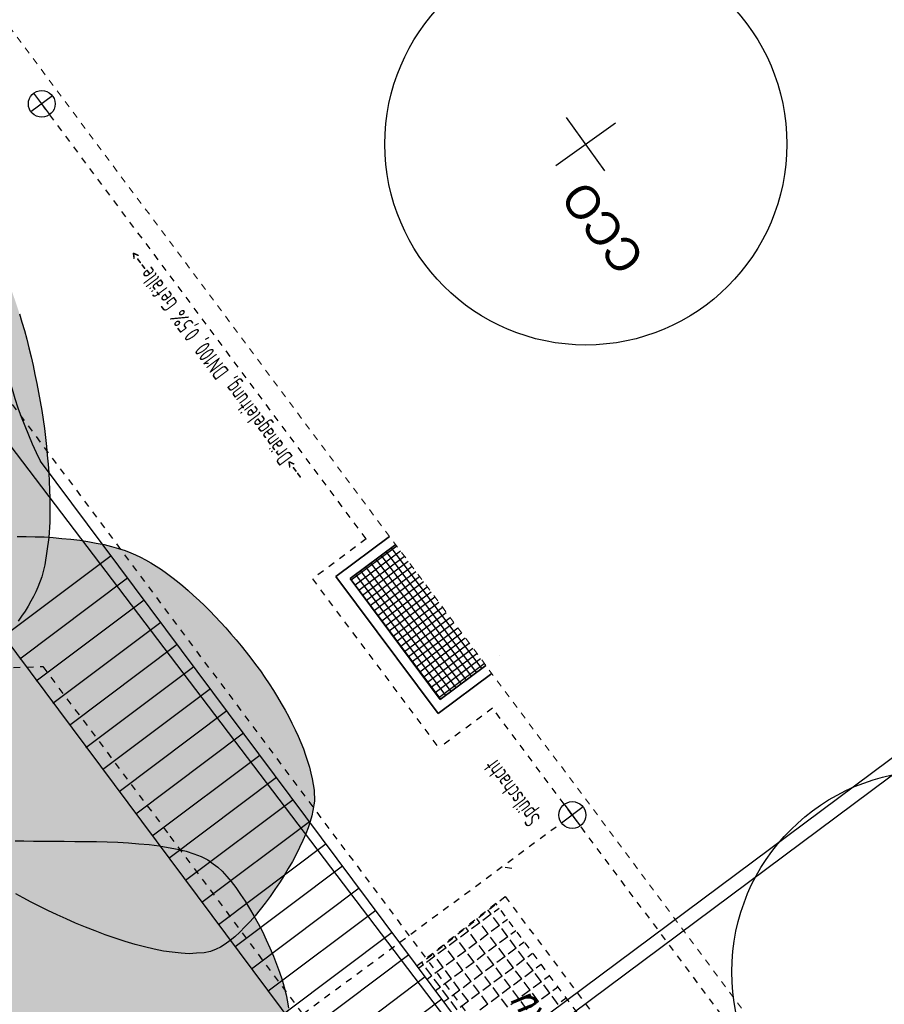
# Model space of a CAD drawing. Header units: metres. Extents: x 2 to 485, y 6 to 594.
# Tile 100 of 176: x 261 to 274, y 357 to 372. Entities that reach past the tile are written whole.
import ezdxf
from ezdxf.enums import TextEntityAlignment as Align

# ---------------------------------------------------------------- set-up
doc = ezdxf.new("R2010")
doc.units = ezdxf.units.M
doc.header["$LTSCALE"] = 0.0125
for name, pattern in [('237-14_Züricher Str._GL_3_RW_2014-11-28_bea$0$STRICHLINIE2', [9.525, 6.35, -3.175]), ('237-14_Züricher Str._GL_3_RW_2014-11-28_bea$0$STRICHPUNKT2', [12.7, 6.35, -3.175, 0, -3.175]), ('260241_A_bea$0$PUNKTIERT', [0.2, 0, -0.2]), ('GESTRICHELT', [0.4, 0.2, -0.2]), ('GEWOFAG_Hof 2_141023_Grundriss_bea$0$AUSGEZOGEN', [0]), ('GEWOFAG_Hof 2_141023_Grundriss_bea$0$VERDECKT2_S2', [0.15, 0.1, -0.05])]:
    doc.linetypes.add(name, pattern=pattern)
for name, color, linetype in [('237-14_Züricher Str._GL_3_RW_2014-11-28_bea$0$_GRU_Allgemein_Text', 151, 'Continuous'), ('237-14_Züricher Str._GL_3_RW_2014-11-28_bea$0$_GRU_Drainage', 54, '237-14_Züricher Str._GL_3_RW_2014-11-28_bea$0$STRICHPUNKT2'), ('237-14_Züricher Str._GL_3_RW_2014-11-28_bea$0$_GRU_Medien', 230, 'Continuous'), ('237-14_Züricher Str._GL_3_RW_2014-11-28_bea$0$_GRU_Regenwasser', 150, '237-14_Züricher Str._GL_3_RW_2014-11-28_bea$0$STRICHLINIE2'), ('237-14_Züricher Str._GL_3_RW_2014-11-28_bea$0$_GRU_Symbole', 51, 'Continuous'), ('260241_A_bea$0$B07_FLSTGR', 9, 'Continuous'), ('260241_A_bea$0$B25_EINFASS_GEPKT', 7, '260241_A_bea$0$PUNKTIERT'), ('260241_A_bea$0$B28_VEINFASS_TXT', 5, 'Continuous'), ('260241_A_bea$0$B31_BEWLIN', 3, 'Continuous'), ('f_baum', 3, 'Continuous'), ('f_feuerwehr', 10, 'Continuous'), ('f_schraff', 251, 'Continuous'), ('f_text_100', 7, 'Continuous'), ('f_weg', 2, 'Continuous')]:
    doc.layers.add(name, color=color, linetype=linetype)
doc.layers.add('260241_A_bea$0$f_fill_baum', color=86, linetype='Continuous', lineweight=18)
doc.layers.add('GEWOFAG_Hof 2_141023_Grundriss_bea$0$STANDARD', color=7, linetype='GEWOFAG_Hof 2_141023_Grundriss_bea$0$AUSGEZOGEN', lineweight=13)
doc.styles.add('237-14_Züricher Str._GL_3_RW_2014-11-28_bea$0$STANDARD', font='isocp.shx')
doc.styles.add('260241_A_bea$0$ROMANS', font='ROMANS')

msp = doc.modelspace()

# ---------------------------------------------------------------- hatches: boundary and pattern name
at = {"layer": '260241_A_bea$0$f_fill_baum'}
h = msp.add_hatch(color=256, dxfattribs=at)
h.dxf.hatch_style = 1
h.paths.add_polyline_path([(256.54, 371.168), (256.694, 371.162), (256.866, 371.134), (257.049, 371.089), (257.14, 371.066), (257.234, 371.038), (257.331, 371.006), (257.428, 370.975), (257.527, 370.94), (257.628, 370.901), (257.729, 370.862), (257.831, 370.82), (257.935, 370.774), (258.039, 370.729), (258.144, 370.68), (258.25, 370.629), (258.355, 370.578), (258.461, 370.524), (258.566, 370.467), (258.671, 370.41), (258.775, 370.351), (258.878, 370.29), (258.981, 370.229), (259.084, 370.166), (259.185, 370.101), (259.286, 370.037), (259.386, 369.972), (259.483, 369.905), (259.58, 369.838), (259.675, 369.77), (259.767, 369.702), (259.859, 369.633), (259.948, 369.564), (260.033, 369.494), (260.119, 369.425), (260.201, 369.355), (260.279, 369.286), (260.356, 369.216), (260.429, 369.146), (260.497, 369.077), (260.565, 369.008), (260.628, 368.94), (260.686, 368.873), (260.744, 368.807), (260.797, 368.742), (260.843, 368.678), (260.894, 368.606), (260.945, 368.526), (260.994, 368.439), (261.044, 368.353), (261.093, 368.26), (261.14, 368.161), (261.187, 368.062), (261.232, 367.957), (261.276, 367.847), (261.32, 367.736), (261.362, 367.621), (261.402, 367.502), (261.443, 367.384), (261.482, 367.262), (261.519, 367.137), (261.555, 367.011), (261.59, 366.882), (261.622, 366.751), (261.655, 366.62), (261.685, 366.487), (261.713, 366.353), (261.742, 366.22), (261.768, 366.086), (261.792, 365.952), (261.815, 365.817), (261.836, 365.682), (261.854, 365.548), (261.871, 365.414), (261.886, 365.281), (261.898, 365.149), (261.91, 365.017), (261.919, 364.887), (261.925, 364.76), (261.932, 364.634), (261.935, 364.51), (261.935, 364.39), (261.934, 364.149), (261.919, 363.923), (261.89, 363.719), (261.86, 363.515), (261.815, 363.333), (261.754, 363.182), (261.726, 363.112), (261.692, 363.041), (261.651, 362.969), (261.611, 362.897), (261.565, 362.823), (261.513, 362.748), (261.461, 362.673), (261.404, 362.596), (261.343, 362.519), (261.281, 362.441), (261.214, 362.362), (261.143, 362.282), (261.073, 362.203), (260.999, 362.123), (260.921, 362.043), (260.843, 361.963), (260.761, 361.882), (260.677, 361.802), (260.593, 361.722), (260.506, 361.642), (260.417, 361.562), (260.329, 361.483), (260.239, 361.405), (260.147, 361.327), (260.055, 361.249), (259.961, 361.172), (259.867, 361.096), (259.772, 361.019), (259.677, 360.944), (259.582, 360.87), (259.487, 360.796), (259.392, 360.724), (259.297, 360.654), (259.203, 360.585), (259.109, 360.517), (259.017, 360.452), (258.924, 360.386), (258.833, 360.323), (258.743, 360.262), (258.654, 360.202), (258.567, 360.144), (258.482, 360.089), (258.397, 360.034), (258.315, 359.982), (258.236, 359.933), (258.156, 359.884), (258.08, 359.838), (258.008, 359.796), (257.921, 359.746), (257.828, 359.694), (257.73, 359.641), (257.633, 359.589), (257.53, 359.535), (257.422, 359.481), (257.314, 359.427), (257.201, 359.372), (257.084, 359.317), (256.966, 359.262), (256.845, 359.206), (256.72, 359.151), (256.596, 359.096), (256.469, 359.042), (256.34, 358.988), (256.21, 358.934), (256.077, 358.881), (255.943, 358.829), (255.809, 358.777), (255.674, 358.727), (255.537, 358.678), (255.401, 358.63), (255.264, 358.583), (255.127, 358.538), (254.989, 358.493), (254.851, 358.45), (254.714, 358.41), (254.577, 358.369), (254.44, 358.331), (254.304, 358.296), (254.169, 358.261), (254.035, 358.229), (253.903, 358.201), (253.771, 358.173), (253.642, 358.149), (253.515, 358.129), (253.388, 358.108), (253.263, 358.091), (253.142, 358.079), (253.022, 358.067), (252.905, 358.06), (252.793, 358.057), (252.567, 358.051), (252.359, 358.064), (252.174, 358.1), (252.087, 358.117), (251.995, 358.141), (251.899, 358.172), (251.803, 358.203), (251.703, 358.241), (251.599, 358.285), (251.495, 358.328), (251.387, 358.377), (251.277, 358.431), (251.167, 358.485), (251.054, 358.544), (250.939, 358.607), (250.825, 358.671), (250.71, 358.74), (250.594, 358.812), (250.477, 358.884), (250.359, 358.96), (250.242, 359.039), (250.125, 359.118), (250.009, 359.2), (249.894, 359.285), (249.779, 359.37), (249.665, 359.458), (249.554, 359.548), (249.442, 359.637), (249.332, 359.728), (249.226, 359.82), (249.119, 359.912), (249.015, 360.005), (248.915, 360.098), (248.815, 360.192), (248.719, 360.286), (248.628, 360.38), (248.538, 360.475), (248.453, 360.569), (248.373, 360.662), (248.293, 360.755), (248.219, 360.847), (248.151, 360.937), (248.084, 361.027), (248.024, 361.116), (247.972, 361.203), (247.919, 361.29), (247.874, 361.374), (247.838, 361.456), (247.801, 361.537), (247.773, 361.615), (247.755, 361.69), (247.716, 361.856), (247.713, 362.048), (247.74, 362.259), (247.753, 362.364), (247.773, 362.474), (247.8, 362.589), (247.828, 362.704), (247.862, 362.823), (247.902, 362.945), (247.942, 363.067), (247.988, 363.193), (248.039, 363.321), (248.091, 363.449), (248.147, 363.58), (248.208, 363.712), (248.269, 363.844), (248.334, 363.978), (248.402, 364.112), (248.47, 364.246), (248.541, 364.381), (248.615, 364.516), (248.689, 364.651), (248.765, 364.786), (248.843, 364.92), (248.922, 365.054), (249.003, 365.188), (249.085, 365.32), (249.167, 365.452), (249.25, 365.582), (249.333, 365.709), (249.415, 365.836), (249.498, 365.961), (249.58, 366.082), (249.663, 366.204), (249.745, 366.322), (249.826, 366.436), (249.906, 366.55), (249.985, 366.66), (250.062, 366.765), (250.139, 366.87), (250.214, 366.97), (250.286, 367.065), (250.359, 367.16), (250.428, 367.249), (250.494, 367.331), (250.546, 367.397), (250.602, 367.466), (250.661, 367.537), (250.72, 367.609), (250.783, 367.683), (250.849, 367.76), (250.914, 367.836), (250.982, 367.915), (251.053, 367.995), (251.123, 368.075), (251.195, 368.156), (251.269, 368.238), (251.344, 368.321), (251.421, 368.405), (251.5, 368.489), (251.579, 368.573), (251.659, 368.657), (251.74, 368.741), (251.821, 368.825), (251.904, 368.909), (251.988, 368.993), (252.072, 369.077), (252.157, 369.161), (252.243, 369.244), (252.328, 369.326), (252.414, 369.407), (252.5, 369.487), (252.586, 369.566), (252.672, 369.644), (252.758, 369.719), (252.844, 369.794), (252.93, 369.867), (253.016, 369.937), (253.102, 370.008), (253.188, 370.076), (253.273, 370.141), (253.357, 370.205), (253.44, 370.266), (253.522, 370.323), (253.605, 370.381), (253.686, 370.435), (253.766, 370.485), (253.845, 370.534), (253.923, 370.579), (253.999, 370.619), (254.074, 370.659), (254.148, 370.694), (254.22, 370.724), (254.286, 370.751), (254.364, 370.78), (254.45, 370.808), (254.535, 370.836), (254.628, 370.863), (254.726, 370.89), (254.824, 370.917), (254.928, 370.943), (255.035, 370.968), (255.142, 370.993), (255.252, 371.017), (255.362, 371.039), (255.472, 371.06), (255.582, 371.08), (255.69, 371.097), (255.799, 371.114), (255.905, 371.129), (256.007, 371.141), (256.21, 371.164), (256.394, 371.174)])
h = msp.add_hatch(color=256, dxfattribs=at)
h.dxf.hatch_style = 1
h.paths.add_polyline_path([(260.377, 363.707), (260.446, 363.751), (260.531, 363.788), (260.627, 363.818), (260.723, 363.848), (260.83, 363.872), (260.946, 363.89), (261.062, 363.908), (261.187, 363.92), (261.316, 363.927), (261.446, 363.935), (261.58, 363.937), (261.715, 363.934), (261.849, 363.93), (261.984, 363.922), (262.117, 363.909), (262.25, 363.897), (262.381, 363.88), (262.505, 363.86), (262.629, 363.839), (262.747, 363.815), (262.855, 363.787), (262.962, 363.759), (263.06, 363.727), (263.145, 363.693), (263.216, 363.664), (263.29, 363.628), (263.366, 363.586), (263.443, 363.544), (263.521, 363.496), (263.6, 363.442), (263.679, 363.388), (263.759, 363.329), (263.84, 363.265), (263.92, 363.2), (264.001, 363.13), (264.082, 363.056), (264.163, 362.983), (264.244, 362.906), (264.324, 362.825), (264.404, 362.744), (264.483, 362.659), (264.561, 362.572), (264.639, 362.485), (264.715, 362.395), (264.79, 362.303), (264.865, 362.212), (264.938, 362.119), (265.008, 362.024), (265.078, 361.929), (265.146, 361.832), (265.21, 361.735), (265.274, 361.638), (265.334, 361.54), (265.391, 361.442), (265.448, 361.344), (265.501, 361.246), (265.549, 361.149), (265.598, 361.053), (265.643, 360.957), (265.682, 360.863), (265.721, 360.768), (265.754, 360.675), (265.782, 360.584), (265.81, 360.493), (265.833, 360.405), (265.849, 360.32), (265.88, 360.148), (265.886, 359.988), (265.862, 359.845), (265.848, 359.769), (265.824, 359.683), (265.791, 359.59), (265.757, 359.497), (265.714, 359.398), (265.664, 359.295), (265.614, 359.192), (265.557, 359.086), (265.495, 358.98), (265.433, 358.875), (265.366, 358.769), (265.296, 358.666), (265.225, 358.563), (265.151, 358.463), (265.075, 358.369), (265, 358.275), (264.924, 358.188), (264.848, 358.11), (264.772, 358.032), (264.697, 357.963), (264.625, 357.907), (264.552, 357.85), (264.482, 357.806), (264.418, 357.778), (264.335, 357.743), (264.237, 357.723), (264.127, 357.716), (264.016, 357.709), (263.894, 357.715), (263.763, 357.732), (263.632, 357.749), (263.493, 357.776), (263.35, 357.812), (263.207, 357.848), (263.059, 357.893), (262.911, 357.943), (262.762, 357.993), (262.613, 358.048), (262.467, 358.107), (262.321, 358.166), (262.179, 358.228), (262.043, 358.291), (261.907, 358.354), (261.777, 358.418), (261.658, 358.48), (261.539, 358.541), (261.43, 358.601), (261.337, 358.657), (261.249, 358.709), (261.154, 358.771), (261.053, 358.84), (260.952, 358.908), (260.845, 358.984), (260.736, 359.065), (260.627, 359.146), (260.516, 359.233), (260.406, 359.323), (260.297, 359.414), (260.188, 359.509), (260.084, 359.606), (259.979, 359.702), (259.878, 359.8), (259.784, 359.899), (259.691, 359.998), (259.605, 360.097), (259.53, 360.195), (259.455, 360.293), (259.39, 360.389), (259.339, 360.481), (259.287, 360.573), (259.249, 360.662), (259.229, 360.747), (259.206, 360.836), (259.198, 360.944), (259.201, 361.064), (259.204, 361.184), (259.219, 361.316), (259.244, 361.456), (259.269, 361.596), (259.304, 361.744), (259.347, 361.894), (259.39, 362.044), (259.441, 362.197), (259.499, 362.347), (259.556, 362.497), (259.62, 362.644), (259.688, 362.784), (259.757, 362.924), (259.83, 363.057), (259.906, 363.177), (259.982, 363.297), (260.06, 363.405), (260.139, 363.495), (260.218, 363.585), (260.298, 363.657)])
h = msp.add_hatch(color=256, dxfattribs=at)
h.dxf.hatch_style = 1
h.paths.add_polyline_path([(264.376, 359.05), (264.441, 359.003), (264.508, 358.939), (264.576, 358.862), (264.644, 358.785), (264.713, 358.695), (264.781, 358.595), (264.849, 358.495), (264.916, 358.386), (264.981, 358.272), (265.046, 358.158), (265.108, 358.039), (265.165, 357.918), (265.222, 357.797), (265.274, 357.674), (265.319, 357.554), (265.364, 357.435), (265.403, 357.318), (265.433, 357.207), (265.463, 357.096), (265.485, 356.991), (265.496, 356.896), (265.506, 356.801), (265.506, 356.716), (265.493, 356.645), (265.475, 356.542), (265.425, 356.438), (265.35, 356.334), (265.274, 356.23), (265.172, 356.126), (265.051, 356.023), (264.991, 355.972), (264.926, 355.921), (264.856, 355.871), (264.786, 355.82), (264.712, 355.77), (264.635, 355.721), (264.558, 355.672), (264.478, 355.624), (264.396, 355.577), (264.314, 355.531), (264.229, 355.485), (264.143, 355.441), (264.056, 355.396), (263.968, 355.352), (263.879, 355.31), (263.789, 355.267), (263.699, 355.226), (263.608, 355.186), (263.518, 355.146), (263.428, 355.108), (263.338, 355.072), (263.249, 355.036), (263.161, 355.002), (263.074, 354.97), (262.899, 354.905), (262.73, 354.848), (262.574, 354.8), (262.417, 354.752), (262.273, 354.713), (262.148, 354.685), (262.024, 354.657), (261.872, 354.63), (261.706, 354.606), (261.54, 354.582), (261.361, 354.561), (261.182, 354.546), (261.003, 354.531), (260.824, 354.523), (260.66, 354.523), (260.496, 354.523), (260.347, 354.532), (260.226, 354.553), (260.128, 354.57), (260.017, 354.601), (259.897, 354.644), (259.777, 354.686), (259.648, 354.739), (259.515, 354.801), (259.383, 354.864), (259.246, 354.935), (259.11, 355.013), (258.974, 355.092), (258.839, 355.177), (258.709, 355.266), (258.578, 355.355), (258.452, 355.448), (258.336, 355.542), (258.22, 355.637), (258.113, 355.734), (258.02, 355.83), (257.927, 355.926), (257.848, 356.022), (257.787, 356.114), (257.725, 356.206), (257.682, 356.295), (257.662, 356.378), (257.637, 356.483), (257.641, 356.61), (257.669, 356.751), (257.697, 356.891), (257.749, 357.046), (257.82, 357.209), (257.856, 357.291), (257.896, 357.375), (257.941, 357.46), (257.985, 357.544), (258.033, 357.629), (258.085, 357.714), (258.137, 357.8), (258.193, 357.886), (258.252, 357.971), (258.311, 358.057), (258.373, 358.142), (258.437, 358.226), (258.501, 358.309), (258.567, 358.391), (258.634, 358.47), (258.701, 358.549), (258.77, 358.626), (258.84, 358.7), (258.91, 358.774), (258.981, 358.845), (259.052, 358.912), (259.124, 358.979), (259.197, 359.042), (259.269, 359.1), (259.34, 359.158), (259.411, 359.211), (259.481, 359.258), (259.552, 359.305), (259.622, 359.347), (259.69, 359.382), (259.826, 359.452), (259.956, 359.495), (260.075, 359.505), (260.194, 359.516), (260.377, 359.501), (260.561, 359.48), (260.745, 359.458), (260.93, 359.43), (261.055, 359.418), (261.162, 359.406), (261.284, 359.4), (261.416, 359.396), (261.548, 359.392), (261.691, 359.39), (261.841, 359.389), (261.991, 359.388), (262.148, 359.388), (262.308, 359.386), (262.468, 359.385), (262.631, 359.383), (262.792, 359.378), (262.953, 359.372), (263.112, 359.363), (263.265, 359.35), (263.418, 359.337), (263.566, 359.319), (263.704, 359.295), (263.842, 359.27), (263.97, 359.239), (264.083, 359.199), (264.196, 359.158), (264.295, 359.109)])

# ---------------------------------------------------------------- linework, layer by layer
at = {"layer": '237-14_Züricher Str._GL_3_RW_2014-11-28_bea$0$_GRU_Drainage'}
for p, q in [((266.66, 363.901), (261.815, 370.395)), ((266.66, 363.901), (265.858, 363.303)), ((265.858, 363.303), (267.742, 360.778)), ((268.544, 361.376), (267.742, 360.778)), ((269.735, 359.779), (268.544, 361.376)), ((280.931, 344.773), (269.735, 359.779))]:
    msp.add_line(p, q, dxfattribs=at)
at = {"layer": '237-14_Züricher Str._GL_3_RW_2014-11-28_bea$0$_GRU_Medien'}
for p, q in [((288.446, 371.012), (264.476, 353.154)), ((288.566, 370.852), (264.601, 352.985))]:
    msp.add_line(p, q, dxfattribs=at)
at = {"layer": '237-14_Züricher Str._GL_3_RW_2014-11-28_bea$0$_GRU_Regenwasser', "ltscale": 0.05}
msp.add_line((269.655, 359.719), (261.381, 353.602), dxfattribs=at)
at = {"layer": '237-14_Züricher Str._GL_3_RW_2014-11-28_bea$0$_GRU_Regenwasser'}
msp.add_line((268.833, 358.981), (268.694, 359.002), dxfattribs=at)
at = {"layer": '237-14_Züricher Str._GL_3_RW_2014-11-28_bea$0$_GRU_Symbole'}
for p, q in [((261.934, 370.235), (261.695, 370.555)), ((261.975, 370.515), (261.654, 370.276)), ((269.896, 359.899), (269.575, 359.659)), ((269.855, 359.619), (269.616, 359.939))]:
    msp.add_line(p, q, dxfattribs=at)
for centre in [(261.815, 370.395), (269.735, 359.779)]:
    msp.add_circle(centre, 0.2, dxfattribs=at)
at = {"layer": '260241_A_bea$0$B07_FLSTGR', "color": 30, "linetype": 'Continuous'}
msp.add_line((322.482, 284.91), (252.442, 377), dxfattribs=at)
at = {"layer": '260241_A_bea$0$B25_EINFASS_GEPKT', "color": 7, "linetype": '260241_A_bea$0$PUNKTIERT', "ltscale": 0.5}
for p, q in [((261.254, 366.068), (272.569, 350.923)), ((260.794, 361.964), (261.831, 361.995)), ((261.831, 361.995), (263.729, 359.464)), ((263.729, 359.464), (269.397, 351.858)), ((267.557, 357.631), (268.734, 358.562)), ((268.734, 358.562), (273.771, 351.82))]:
    msp.add_line(p, q, dxfattribs=at)
at = {"layer": '260241_A_bea$0$B31_BEWLIN', "linetype": 'Continuous'}
for points in [[(261.482, 367.262), (261.519, 367.137), (261.555, 367.011), (261.59, 366.882), (261.622, 366.751), (261.655, 366.62), (261.685, 366.487), (261.713, 366.353), (261.742, 366.22), (261.768, 366.086), (261.792, 365.952), (261.815, 365.817), (261.836, 365.682), (261.854, 365.548), (261.871, 365.414), (261.886, 365.281), (261.898, 365.149), (261.91, 365.017), (261.919, 364.887), (261.925, 364.76), (261.932, 364.634), (261.935, 364.51), (261.935, 364.39), (261.934, 364.149), (261.919, 363.923), (261.89, 363.719), (261.86, 363.515), (261.815, 363.333), (261.754, 363.182), (261.726, 363.112), (261.692, 363.041), (261.651, 362.969), (261.611, 362.897), (261.565, 362.823), (261.513, 362.748), (261.461, 362.673)], [(261.446, 363.935), (261.58, 363.937), (261.715, 363.934), (261.849, 363.93), (261.984, 363.922), (262.117, 363.909), (262.25, 363.897), (262.381, 363.88), (262.505, 363.86), (262.629, 363.839), (262.747, 363.815), (262.855, 363.787), (262.962, 363.759), (263.06, 363.727), (263.145, 363.693), (263.216, 363.664), (263.29, 363.628), (263.366, 363.586), (263.443, 363.544), (263.521, 363.496), (263.6, 363.442), (263.679, 363.388), (263.759, 363.329), (263.84, 363.265), (263.92, 363.2), (264.001, 363.13), (264.082, 363.056), (264.163, 362.983), (264.244, 362.906), (264.324, 362.825), (264.404, 362.744), (264.483, 362.659), (264.561, 362.572), (264.639, 362.485), (264.715, 362.395), (264.79, 362.303), (264.865, 362.212), (264.938, 362.119), (265.008, 362.024), (265.078, 361.929), (265.146, 361.832), (265.21, 361.735), (265.274, 361.638), (265.334, 361.54), (265.391, 361.442), (265.448, 361.344), (265.501, 361.246), (265.549, 361.149), (265.598, 361.053), (265.643, 360.957), (265.682, 360.863), (265.721, 360.768), (265.754, 360.675), (265.782, 360.584), (265.81, 360.493), (265.833, 360.405), (265.849, 360.32), (265.88, 360.148), (265.886, 359.988), (265.862, 359.845), (265.848, 359.769), (265.824, 359.683), (265.791, 359.59), (265.757, 359.497), (265.714, 359.398), (265.664, 359.295), (265.614, 359.192), (265.557, 359.086), (265.495, 358.98), (265.433, 358.875), (265.366, 358.769), (265.296, 358.666), (265.225, 358.563), (265.151, 358.463), (265.075, 358.369), (265, 358.275), (264.924, 358.188), (264.848, 358.11), (264.772, 358.032), (264.697, 357.963), (264.625, 357.907), (264.552, 357.85), (264.482, 357.806), (264.418, 357.778), (264.335, 357.743), (264.237, 357.723), (264.127, 357.716), (264.016, 357.709), (263.894, 357.715), (263.763, 357.732), (263.632, 357.749), (263.493, 357.776), (263.35, 357.812), (263.207, 357.848), (263.059, 357.893), (262.911, 357.943), (262.762, 357.993), (262.613, 358.048), (262.467, 358.107), (262.321, 358.166), (262.179, 358.228), (262.043, 358.291), (261.907, 358.354), (261.777, 358.418), (261.658, 358.48), (261.539, 358.541), (261.43, 358.601)], [(261.416, 359.396), (261.548, 359.392), (261.691, 359.39), (261.841, 359.389), (261.991, 359.388), (262.148, 359.388), (262.308, 359.386), (262.468, 359.385), (262.631, 359.383), (262.792, 359.378), (262.953, 359.372), (263.112, 359.363), (263.265, 359.35), (263.418, 359.337), (263.566, 359.319), (263.704, 359.295), (263.842, 359.27), (263.97, 359.239), (264.083, 359.199), (264.196, 359.158), (264.295, 359.109), (264.376, 359.05), (264.376, 359.05), (264.441, 359.003), (264.508, 358.939), (264.576, 358.862), (264.644, 358.785), (264.713, 358.695), (264.781, 358.595), (264.849, 358.495), (264.916, 358.386), (264.981, 358.272), (265.046, 358.158), (265.108, 358.039), (265.165, 357.918), (265.222, 357.797), (265.274, 357.674), (265.319, 357.554), (265.364, 357.435), (265.403, 357.318), (265.433, 357.207), (265.463, 357.096), (265.485, 356.991), (265.496, 356.896)]]:
    msp.add_lwpolyline(points, dxfattribs=at)
at = {"layer": 'f_baum', "ltscale": 0.5}
for p, q in [((269.49, 369.475), (270.381, 370.114)), ((270.22, 369.397), (269.65, 370.192))]:
    msp.add_line(p, q, dxfattribs=at)
for centre in [(269.937, 369.795), (275.116, 357.439)]:
    msp.add_circle(centre, 3, dxfattribs=at)
at = {"layer": 'f_feuerwehr', "linetype": 'GESTRICHELT'}
for p, q in [((268.594, 358.458), (267.417, 357.527)), ((274.115, 351.058), (268.594, 358.458))]:
    msp.add_line(p, q, dxfattribs=at)
at = {"layer": 'f_schraff', "color": 252, "linetype": 'Continuous'}
for p, q in [((267.115, 363.793), (266.434, 363.285)), ((267.172, 363.717), (266.491, 363.209)), ((267.229, 363.64), (266.548, 363.132)), ((266.879, 363.653), (268.224, 361.85)), ((266.955, 363.71), (268.3, 361.907)), ((267.031, 363.767), (268.377, 361.964)), ((267.285, 363.564), (266.605, 363.056)), ((266.649, 363.482), (267.995, 361.679)), ((267.342, 363.487), (266.662, 362.98)), ((266.726, 363.539), (268.071, 361.736)), ((266.802, 363.596), (268.148, 361.793)), ((266.497, 363.368), (267.842, 361.565)), ((266.573, 363.425), (267.919, 361.622)), ((267.399, 363.411), (266.719, 362.903)), ((267.456, 363.335), (266.776, 362.827)), ((266.42, 363.311), (267.766, 361.508)), ((267.513, 363.258), (266.833, 362.751)), ((267.569, 363.182), (266.89, 362.674)), ((267.626, 363.105), (266.947, 362.598)), ((267.683, 363.029), (267.003, 362.522)), ((267.74, 362.952), (267.06, 362.445)), ((267.797, 362.876), (267.117, 362.369)), ((267.853, 362.799), (267.174, 362.293)), ((267.91, 362.723), (267.231, 362.216)), ((267.967, 362.646), (267.288, 362.14)), ((268.024, 362.57), (267.345, 362.064)), ((268.081, 362.493), (267.402, 361.987)), ((268.137, 362.417), (267.459, 361.911)), ((268.194, 362.34), (267.516, 361.835)), ((268.251, 362.264), (267.573, 361.758)), ((268.308, 362.187), (267.63, 361.682)), ((268.364, 362.111), (267.687, 361.605)), ((268.421, 362.035), (267.744, 361.529))]:
    msp.add_line(p, q, dxfattribs=at)
at = {"layer": 'f_schraff', "linetype": 'Continuous'}
for p, q in [((262.851, 363.647), (261.238, 362.437)), ((263.097, 363.317), (261.486, 362.106)), ((263.344, 362.986), (261.733, 361.776)), ((263.591, 362.655), (261.98, 361.445)), ((263.838, 362.324), (262.228, 361.115)), ((264.085, 361.993), (262.475, 360.784)), ((264.332, 361.663), (262.722, 360.454)), ((264.578, 361.332), (262.969, 360.123)), ((264.825, 361.001), (263.217, 359.793)), ((265.072, 360.67), (263.464, 359.462)), ((265.319, 360.339), (263.711, 359.132)), ((265.566, 360.008), (263.959, 358.801)), ((265.813, 359.678), (264.206, 358.471)), ((266.059, 359.347), (264.453, 358.14)), ((266.306, 359.016), (264.7, 357.81)), ((266.553, 358.685), (264.948, 357.479)), ((266.8, 358.354), (265.195, 357.149)), ((268.522, 358.297), (268.473, 358.362)), ((268.641, 358.386), (268.567, 358.331)), ((268.354, 358.172), (268.309, 358.232)), ((268.522, 358.297), (268.4, 358.206)), ((268.647, 358.129), (268.556, 358.251)), ((268.766, 358.218), (268.693, 358.163)), ((268.186, 358.046), (268.064, 357.955)), ((268.186, 358.046), (268.144, 358.102)), ((268.354, 358.172), (268.232, 358.081)), ((268.479, 358.004), (268.388, 358.126)), ((268.647, 358.129), (268.525, 358.038)), ((268.772, 357.961), (268.681, 358.083)), ((268.891, 358.05), (268.818, 357.995)), ((267.047, 358.024), (265.442, 356.819)), ((268.018, 357.921), (267.896, 357.83)), ((268.018, 357.921), (267.98, 357.972)), ((268.311, 357.878), (268.22, 358.001)), ((268.479, 358.004), (268.357, 357.913)), ((268.604, 357.836), (268.513, 357.958)), ((268.772, 357.961), (268.65, 357.87)), ((268.898, 357.793), (268.806, 357.915)), ((267.85, 357.796), (267.728, 357.705)), ((267.85, 357.796), (267.816, 357.842)), ((267.975, 357.628), (267.884, 357.75)), ((268.143, 357.753), (268.021, 357.662)), ((268.143, 357.753), (268.052, 357.875)), ((268.311, 357.878), (268.189, 357.787)), ((268.436, 357.711), (268.345, 357.833)), ((268.604, 357.836), (268.482, 357.745)), ((268.73, 357.668), (268.639, 357.79)), ((268.898, 357.793), (268.775, 357.702)), ((269.017, 357.882), (268.943, 357.827)), ((267.294, 357.693), (265.69, 356.488)), ((267.682, 357.67), (267.56, 357.579)), ((267.682, 357.67), (267.651, 357.712)), ((267.807, 357.503), (267.716, 357.625)), ((267.975, 357.628), (267.853, 357.537)), ((268.268, 357.585), (268.177, 357.707)), ((268.436, 357.711), (268.314, 357.619)), ((268.562, 357.543), (268.471, 357.665)), ((268.73, 357.668), (268.608, 357.577)), ((268.855, 357.5), (268.764, 357.622)), ((269.023, 357.625), (268.901, 357.534)), ((269.023, 357.625), (268.932, 357.747)), ((269.142, 357.714), (269.069, 357.659)), ((267.514, 357.545), (267.443, 357.492)), ((267.514, 357.545), (267.487, 357.582)), ((267.639, 357.377), (267.548, 357.499)), ((267.807, 357.503), (267.685, 357.411)), ((267.933, 357.335), (267.841, 357.457)), ((268.1, 357.46), (267.978, 357.369)), ((268.1, 357.46), (268.009, 357.582)), ((268.268, 357.585), (268.146, 357.494)), ((268.394, 357.417), (268.303, 357.539)), ((268.562, 357.543), (268.44, 357.451)), ((268.687, 357.375), (268.596, 357.497)), ((268.855, 357.5), (268.733, 357.409)), ((269.148, 357.457), (269.026, 357.366)), ((269.148, 357.457), (269.057, 357.579)), ((269.268, 357.546), (269.194, 357.491)), ((267.54, 357.362), (265.937, 356.158)), ((267.639, 357.377), (267.568, 357.324)), ((267.765, 357.209), (267.673, 357.331)), ((267.933, 357.335), (267.81, 357.243)), ((268.226, 357.292), (268.135, 357.414)), ((268.394, 357.417), (268.272, 357.326)), ((268.519, 357.249), (268.428, 357.371)), ((268.687, 357.375), (268.565, 357.283)), ((268.812, 357.207), (268.721, 357.329)), ((268.98, 357.332), (268.858, 357.241)), ((268.98, 357.332), (268.889, 357.454)), ((269.274, 357.289), (269.182, 357.411)), ((269.393, 357.379), (269.319, 357.324)), ((267.765, 357.209), (267.694, 357.157)), ((267.89, 357.041), (267.799, 357.163)), ((268.058, 357.167), (267.936, 357.076)), ((268.058, 357.167), (267.967, 357.289)), ((268.226, 357.292), (268.104, 357.201)), ((268.351, 357.124), (268.26, 357.246)), ((268.519, 357.249), (268.397, 357.158)), ((268.644, 357.081), (268.553, 357.204)), ((268.812, 357.207), (268.69, 357.116)), ((268.938, 357.039), (268.847, 357.161)), ((269.106, 357.164), (268.983, 357.073)), ((269.106, 357.164), (269.014, 357.286)), ((269.274, 357.289), (269.151, 357.198)), ((269.399, 357.121), (269.308, 357.244)), ((269.518, 357.211), (269.445, 357.156)), ((267.787, 357.031), (266.184, 355.827)), ((267.89, 357.041), (267.819, 356.989)), ((268.183, 356.999), (268.092, 357.121)), ((268.351, 357.124), (268.229, 357.033)), ((268.476, 356.956), (268.385, 357.078)), ((268.644, 357.081), (268.522, 356.99)), ((268.77, 356.913), (268.679, 357.036)), ((268.938, 357.039), (268.816, 356.948)), ((269.231, 356.996), (269.14, 357.118)), ((269.399, 357.121), (269.277, 357.03)), ((269.524, 356.953), (269.433, 357.076)), ((269.644, 357.043), (269.57, 356.988)), ((268.015, 356.873), (267.924, 356.996)), ((268.183, 356.999), (268.061, 356.908)), ((268.476, 356.956), (268.354, 356.865)), ((269.063, 356.871), (268.972, 356.993)), ((269.231, 356.996), (269.109, 356.905))]:
    msp.add_line(p, q, dxfattribs=at)
at = {"layer": 'f_weg'}
for p, q in [((272.906, 350.17), (261.798, 365.059)), ((269.887, 350.873), (261.238, 362.464))]:
    msp.add_line(p, q, dxfattribs=at)
msp.add_arc((267.925, 368.111), 6.846, 187.0961, 206.479, dxfattribs=at)
at = {"layer": 'GEWOFAG_Hof 2_141023_Grundriss_bea$0$STANDARD', "color": 7, "linetype": 'GEWOFAG_Hof 2_141023_Grundriss_bea$0$VERDECKT2_S2', "lineweight": 18}
for p, q in [((268.443, 362.013), (260.521, 372.634)), ((287.808, 336.054), (268.443, 362.013))]:
    msp.add_line(p, q, dxfattribs=at)
at = {"layer": 'GEWOFAG_Hof 2_141023_Grundriss_bea$0$STANDARD', "color": 7, "linetype": 'GEWOFAG_Hof 2_141023_Grundriss_bea$0$AUSGEZOGEN', "lineweight": 35}
for p, q in [((266.207, 363.339), (267.008, 363.937)), ((266.417, 363.308), (267.098, 363.817)), ((267.731, 361.295), (266.207, 363.339)), ((267.762, 361.505), (266.417, 363.308)), ((268.644, 362.163), (268.644, 362.163)), ((268.443, 362.013), (267.762, 361.505)), ((268.533, 361.893), (267.731, 361.295))]:
    msp.add_line(p, q, dxfattribs=at)

# ---------------------------------------------------------------- texts
at = {"layer": '237-14_Züricher Str._GL_3_RW_2014-11-28_bea$0$_GRU_Allgemein_Text', "style": '237-14_Züricher Str._GL_3_RW_2014-11-28_bea$0$STANDARD', "width": 0.7}
for s, p in [('-->Dränageleitung, DN100, 0,5%%% Gefälle-->', (265.666, 364.794)), ('Spülschacht', (269.172, 359.657))]:
    msp.add_text(s, height=0.25, rotation=126.7276, dxfattribs=at).set_placement(p, align=Align.MIDDLE_LEFT)
at = {"layer": '260241_A_bea$0$B28_VEINFASS_TXT', "color": 252, "style": '260241_A_bea$0$ROMANS', "oblique": 15, "width": 0.75}
msp.add_text('Rku', height=0.45, rotation=127.9143, dxfattribs=at).set_placement((269.333, 356.816), align=Align.CENTER)
at = {"layer": 'f_text_100'}
msp.add_text('CCO', height=0.5, rotation=127.224, dxfattribs=at).set_placement((270.836, 368.102))

doc.saveas('drawing.dxf')
